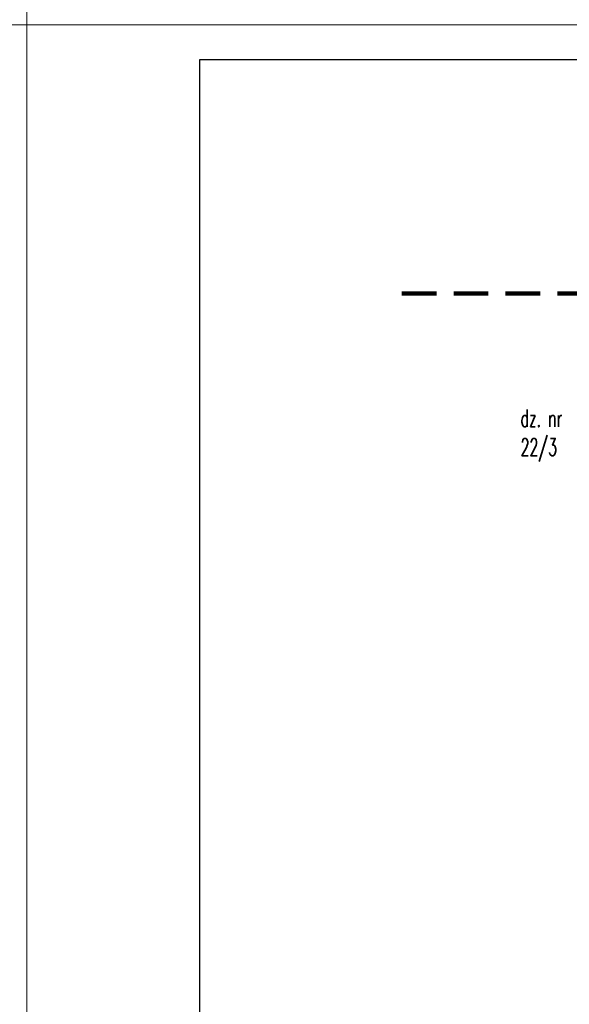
# Model space of a CAD drawing. Header units: millimetres. Extents: x 33311 to 435617, y -160714 to 185563.
# Tile 49 of 70: x 342542 to 350489, y -85767 to -71537. Entities that reach past the tile are written whole.
import ezdxf

# ---------------------------------------------------------------- set-up
doc = ezdxf.new("R2010")
doc.units = ezdxf.units.MM
doc.header["$MEASUREMENT"] = 0
doc.linetypes.add('HIDDEN2', pattern=[0.1875, 0.125, -0.0625])
for name, color, linetype, lineweight in [('[ 17granica', 172, 'HIDDEN2', 100), ('[ 24ramka cienka', 1, 'Continuous', 13), ('[ 25ramka gruba', 4, 'Continuous', 30), ('[opisy3', 2, 'Continuous', 30)]:
    doc.layers.add(name, color=color, linetype=linetype, lineweight=lineweight)
doc.styles.add('99.3', font='simplex.shx', dxfattribs={"width": 0.6, "height": 250})

msp = doc.modelspace()

# ---------------------------------------------------------------- linework, layer by layer
at = {"layer": '[ 17granica', "ltscale": 4000}
msp.add_line((353817.87, -75495.92), (347956.37, -75495.92), dxfattribs=at)
at = {"layer": '[ 24ramka cienka', "ltscale": 2}
for points in [[(342644.54, -71613.79), (300644.54, -71613.79), (300644.54, -41913.79), (342644.54, -41913.79)], [(384644.54, -71613.79), (342644.54, -71613.79), (342644.54, -41913.79), (384644.54, -41913.79)], [(342644.54, -101313.79), (300644.54, -101313.79), (300644.54, -71613.79), (342644.54, -71613.79)], [(384644.54, -101313.79), (342644.54, -101313.79), (342644.54, -71613.79), (384644.54, -71613.79)]]:
    msp.add_3dface(points, dxfattribs=at)
at = {"layer": '[ 25ramka gruba', "ltscale": 2}
for points in [[(345144.54, -72113.79), (384144.54, -72113.79), (384144.54, -100813.79), (345144.54, -100813.79)], [(384144.54, -100813.79), (345144.54, -100813.79), (345144.54, -72113.79), (384144.54, -72113.79)]]:
    msp.add_3dface(points, dxfattribs=at)

# ---------------------------------------------------------------- texts
at = {"layer": '[opisy3', "linetype": 'Continuous', "insert": (349784.29, -77173.24, 38222.08), "char_height": 250, "attachment_point": 1, "style": '99.3'}
msp.add_mtext('\\H1x;\\W0.6;dz. nr \\P22/3', dxfattribs=at)

doc.saveas('drawing.dxf')
